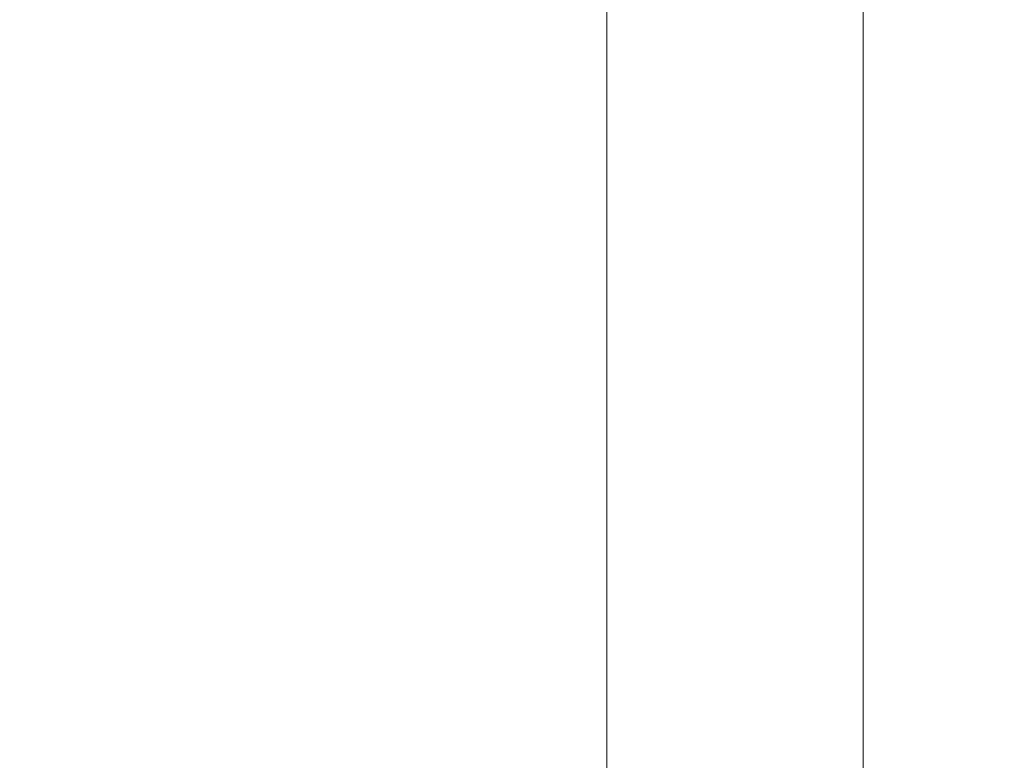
# Model space of a CAD drawing. Header units: inches. Extents: x -79624 to 52587, y -27526 to 10116.
# Tile 113 of 256: x 10253 to 10288, y -15345 to -15319. Entities that reach past the tile are written whole.
import ezdxf

# ---------------------------------------------------------------- set-up
doc = ezdxf.new("R2010")
doc.units = ezdxf.units.IN
doc.header["$MEASUREMENT"] = 0
doc.layers.add('- მექანიკური ნაწილი', color=7, linetype='Continuous', lineweight=18)
doc.layers.add('Dimensioning - General', color=7, linetype='Continuous')
doc.styles.add('GENERATED_STYLE_1', font='txt')
doc.dimstyles.new('GENERATED_STYLE__1', dxfattribs={"dimtxt": 100, "dimasz": 76, "dimexe": 0.18, "dimexo": 0.0625, "dimgap": 0, "dimtad": 0, "dimdec": 0, "dimlfac": 0.1, "dimzin": 0, "dimdsep": 46, "dimtxsty": 'GENERATED_STYLE_1', "dimblk": 'ARROWHEAD_5', "dimblk1": 'ARROWHEAD_5', "dimblk2": 'ARROWHEAD_5', "dimcen": 0.09, "dimse1": 1, "dimse2": 1, "dimclrd": 7, "dimclre": 7, "dimclrt": 7, "dimadec": 0, "dimazin": 0, "dimtfac": 1, "dimtdec": 4, "dimtmove": 0, "dimatfit": 3, "dimfxl": 1, "dimtolj": 1, "dimtzin": 0, "dimarcsym": 0})
doc.dimstyles.new('GENERATED_STYLE__2', dxfattribs={"dimtxt": 100, "dimasz": 76, "dimexe": 0.18, "dimexo": 0.0625, "dimgap": 0, "dimtad": 0, "dimtih": 1, "dimtoh": 1, "dimdec": 0, "dimlfac": 0.1, "dimzin": 0, "dimdsep": 46, "dimtxsty": 'GENERATED_STYLE_1', "dimblk": 'ARROWHEAD_5', "dimblk1": 'ARROWHEAD_5', "dimblk2": 'ARROWHEAD_5', "dimcen": 0.09, "dimse1": 1, "dimse2": 1, "dimclrd": 7, "dimclre": 7, "dimclrt": 7, "dimadec": 0, "dimazin": 0, "dimtfac": 1, "dimtdec": 4, "dimtmove": 0, "dimatfit": 3, "dimfxl": 1, "dimtolj": 1, "dimtzin": 0, "dimarcsym": 0})

# ---------------------------------------------------------------- blocks, each defined once
blk = doc.blocks.new('ARROWHEAD_5')
at = {"linetype": 'Continuous', "lineweight": 0}
blk.add_hatch(color=0, dxfattribs=at).paths.add_polyline_path([(-1, 0.2679), (0, 0), (-1, -0.2679)])
at = {"color": 0, "linetype": 'Continuous', "lineweight": 0}
blk.add_line((0, 0), (-1, 0), dxfattribs=at)
blk = doc.blocks.new('*D249')
at = {"layer": 'Defpoints', "color": 0, "linetype": 'Continuous', "transparency": 16777216}
for p in [(358.556, 209.203), (25258.556, 209.203), (1258.556, -26125.722)]:
    blk.add_point(p, dxfattribs=at)
at = {"layer": 'Dimensioning - General', "color": 7, "linetype": 'Continuous', "lineweight": -2, "transparency": 16777216}
for p, q in [((358.556, 133.203), (358.556, -12795.724)), ((358.556, -26049.722), (358.556, -13148.104))]:
    blk.add_line(p, q, dxfattribs=at)
at = {"layer": 'Dimensioning - General', "color": 7, "linetype": 'Continuous', "lineweight": -2, "transparency": 16777216, "xscale": 76.00000000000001, "yscale": 76.00000000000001, "zscale": 76.00000000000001}
for p, rotation in [((358.556, 209.203), 90), ((358.556, -26125.722), 270)]:
    blk.add_blockref('ARROWHEAD_5', p, dxfattribs=dict(at, rotation=rotation))
at = {"layer": 'Dimensioning - General', "color": 7, "linetype": 'Continuous', "lineweight": 13, "transparency": 16777216, "insert": (358.556, -12971.914), "char_height": 100, "attachment_point": 5, "rotation": 90, "style": 'GENERATED_STYLE_1'}
blk.add_mtext('\\A1;2633', dxfattribs=at)
blk = doc.blocks.new('*D264')
at = {"layer": 'Defpoints', "color": 0, "linetype": 'Continuous', "transparency": 16777216}
for p in [(7428.968, -14429.123), (51186.628, -26125.722), (51186.628, -26425.722)]:
    blk.add_point(p, dxfattribs=at)
at = {"layer": 'Dimensioning - General', "color": 7, "linetype": 'Continuous', "lineweight": -2, "transparency": 16777216}
for p, q in [((7504.968, -26425.722), (29120.843, -26425.722)), ((51110.628, -26425.722), (29468.462, -26425.722))]:
    blk.add_line(p, q, dxfattribs=at)
at = {"layer": 'Dimensioning - General', "color": 7, "linetype": 'Continuous', "lineweight": -2, "transparency": 16777216, "xscale": 76.00000000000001, "yscale": 76.00000000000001, "zscale": 76.00000000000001, "rotation": 180}
blk.add_blockref('ARROWHEAD_5', (7428.968, -26425.722), dxfattribs=at)
at = {"layer": 'Dimensioning - General', "color": 7, "linetype": 'Continuous', "lineweight": -2, "transparency": 16777216, "xscale": 76.00000000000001, "yscale": 76.00000000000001, "zscale": 76.00000000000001}
blk.add_blockref('ARROWHEAD_5', (51186.628, -26425.722), dxfattribs=at)
at = {"layer": 'Dimensioning - General', "color": 7, "linetype": 'Continuous', "lineweight": 13, "transparency": 16777216, "insert": (29294.653, -26425.722), "char_height": 100, "attachment_point": 5, "style": 'GENERATED_STYLE_1'}
blk.add_mtext('\\A1;4376', dxfattribs=at)
blk = doc.blocks.new('*D276')
at = {"layer": 'Defpoints', "color": 0, "linetype": 'Continuous', "transparency": 16777216}
for p in [(7428.968, -14429.123), (51786.628, -14429.123), (4328.728, -18360.584)]:
    blk.add_point(p, dxfattribs=at)
at = {"layer": 'Dimensioning - General', "color": 7, "linetype": 'Continuous', "lineweight": -2, "transparency": 16777216}
for p, q in [((51786.628, -14505.123), (51786.628, -16274.383)), ((51786.628, -18284.584), (51786.628, -16531.526))]:
    blk.add_line(p, q, dxfattribs=at)
at = {"layer": 'Dimensioning - General', "color": 7, "linetype": 'Continuous', "lineweight": -2, "transparency": 16777216, "xscale": 76.00000000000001, "yscale": 76.00000000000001, "zscale": 76.00000000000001}
for p, rotation in [((51786.628, -14429.123), 90), ((51786.628, -18360.584), 270)]:
    blk.add_blockref('ARROWHEAD_5', p, dxfattribs=dict(at, rotation=rotation))
at = {"layer": 'Dimensioning - General', "color": 7, "linetype": 'Continuous', "lineweight": 13, "transparency": 16777216, "insert": (51786.628, -16402.954), "char_height": 100, "attachment_point": 5, "rotation": 90, "style": 'GENERATED_STYLE_1'}
blk.add_mtext('\\A1;393', dxfattribs=at)

msp = doc.modelspace()

# ---------------------------------------------------------------- linework, layer by layer
at = {"layer": '- მექანიკური ნაწილი', "color": 7, "lineweight": 0}
for points in [[(10282.8579, -14968.80526), (10282.8579, -14977.78728), (10282.8579, -15040.66148), (10282.8579, -15067.60756), (10282.8579, -15112.5177), (10282.8579, -15148.44581), (10282.8579, -15193.35595), (10282.8579, -15229.28406), (10282.8579, -15274.1942), (10282.8579, -15310.12231), (10282.8579, -15346.05043), (10282.8579, -15408.92462), (9779.86434, -15408.92462)], [(10282.8579, -15417.90665), (10282.8579, -14968.80526)], [(10282.8579, -15417.90665), (10282.8579, -14968.80526)], [(9779.86434, -15355.03245), (10282.8579, -15355.03245), (10282.8579, -15381.97854), (10282.8579, -15337.0684), (10282.8579, -15381.97854), (10282.8579, -15337.0684), (10282.8579, -15381.97854), (10426.57034, -15381.97854), (10426.57034, -15355.03245), (10282.8579, -15355.03245), (10282.8579, -15319.10434), (10426.57034, -15319.10434), (10426.57034, -15274.1942), (10282.8579, -15274.1942), (10282.8579, -15319.10434), (10282.8579, -15274.1942), (10282.8579, -15319.10434), (9779.86434, -15319.10434)], [(9779.86434, -15274.1942), (10282.8579, -15274.1942), (10282.8579, -15319.10434), (10282.8579, -15355.03245), (10282.8579, -15381.97854), (10282.8579, -15408.92462), (10282.8579, -15435.8707), (10282.8579, -15453.83476), (10282.8579, -15435.8707), (10282.8579, -15408.92462), (10282.8579, -15381.97854), (10282.8579, -15355.03245), (10282.8579, -15319.10434), (10282.8579, -15355.03245), (9779.86434, -15355.03245)], [(10282.8579, -15292.15826), (10282.8579, -15337.0684)], [(10282.8579, -15337.0684), (10282.8579, -15292.15826)], [(10282.8579, -15292.15826), (10282.8579, -15337.0684), (10282.8579, -15292.15826)], [(10282.8579, -15337.0684), (10282.8579, -15292.15826), (10282.8579, -15337.0684)], [(10282.8579, -15292.15826), (10282.8579, -15337.0684), (10282.8579, -15292.15826)], [(10273.87587, -15310.12231), (10273.87587, -15346.05043), (10273.87587, -15408.92462), (10273.87587, -15417.90665)], [(10282.8579, -15319.10434), (10282.8579, -15355.03245)], [(10282.8579, -15355.03245), (10282.8579, -15319.10434)], [(10282.8579, -15319.10434), (10282.8579, -15355.03245), (10282.8579, -15381.97854), (10282.8579, -15417.90665), (10282.8579, -15435.8707), (10282.8579, -15453.83476), (10282.8579, -15462.81679), (10282.8579, -15453.83476), (10282.8579, -15435.8707), (10282.8579, -15417.90665), (10282.8579, -15381.97854), (10282.8579, -15355.03245), (10282.8579, -15319.10434)], [(10282.8579, -15319.10434), (10282.8579, -15355.03245), (10282.8579, -15381.97854), (10282.8579, -15417.90665), (10282.8579, -15435.8707), (10282.8579, -15453.83476), (10282.8579, -15462.81679), (10282.8579, -15453.83476), (10282.8579, -15435.8707), (10282.8579, -15417.90665), (10282.8579, -15381.97854), (10282.8579, -15355.03245), (10282.8579, -15319.10434)], [(10282.8579, -15337.0684), (10282.8579, -15381.97854)], [(10282.8579, -15381.97854), (10282.8579, -15337.0684)], [(10282.8579, -15337.0684), (10282.8579, -15337.0684)], [(10282.8579, -15337.0684), (10282.8579, -15381.97854), (10282.8579, -15337.0684)], [(10282.8579, -15381.97854), (10282.8579, -15337.0684), (10282.8579, -15381.97854)], [(10282.8579, -15337.0684), (10282.8579, -15337.0684)]]:
    msp.add_lwpolyline(points, dxfattribs=at)
msp.add_lwpolyline([(10282.8579, -15247.24812), (10282.8579, -15193.35595), (10282.8579, -15238.26609), (10282.8579, -15274.1942), (10282.8579, -15238.26609), (10282.8579, -15193.35595), (10282.8579, -15247.24812), (10282.8579, -15292.15826), (10282.8579, -15337.0684), (10282.8579, -15292.15826)], close=True, dxfattribs=at)

# ---------------------------------------------------------------- dimensions: what is measured, and where the dimension line sits
at = {"layer": 'Dimensioning - General', "color": 7, "linetype": 'Continuous', "lineweight": 13}
for base, p1, p2, picture, middle in [((358.55594, 209.20337), (1258.55593, -26125.72241), (25258.55593, 209.20337), '*D249', (358.55594, -12971.91402)), ((51786.62821, -14429.12325), (4328.72843, -18360.58402), (7428.96845, -14429.12325), '*D276', (51786.62821, -16402.95414))]:
    dim = msp.add_linear_dim(base=base, p1=p1, p2=p2, angle=90, dimstyle='GENERATED_STYLE__1', dxfattribs=at)
    dim.commit()
    dim.dimension.update_dxf_attribs({"geometry": picture, "text_midpoint": middle, "dimtype": 160, "text_rotation": 90})
dim = msp.add_linear_dim(base=(51186.62821, -26425.72242), p1=(7428.96845, -14429.12325), p2=(51186.62821, -26125.72241), dimstyle='GENERATED_STYLE__2', dxfattribs=at)
dim.commit()
dim.dimension.update_dxf_attribs({"geometry": '*D264', "text_midpoint": (29294.65282, -26425.72242), "dimtype": 160})

doc.saveas('drawing.dxf')
